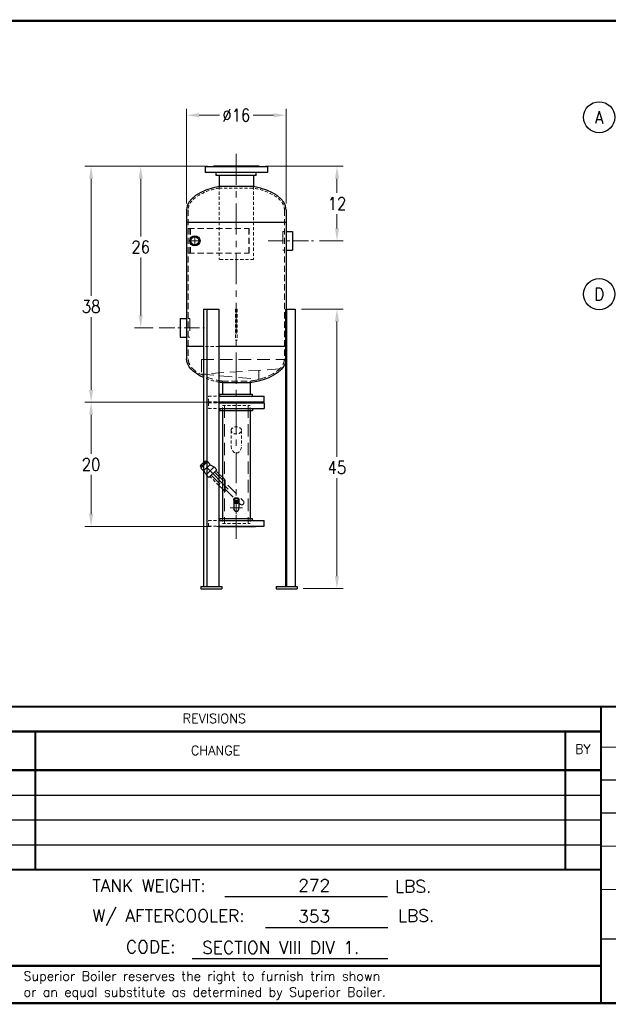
# Model space of a CAD drawing. Extents: x 0 to 254, y 0 to 158.
# Tile 2 of 3: x 92 to 187, y 0 to 158. Entities that reach past the tile are written whole.
import ezdxf
from ezdxf.enums import TextEntityAlignment as Align

# ---------------------------------------------------------------- set-up
doc = ezdxf.new("R2010")
doc.units = 0
doc.header["$LTSCALE"] = 8
doc.header["$MEASUREMENT"] = 0
for name, pattern in [('C', [2, 1.25, -0.25, 0.25, -0.25]), ('CENTER', [2, 1.25, -0.25, 0.25, -0.25]), ('CS', [1, 0.625, -0.125, 0.125, -0.125]), ('CSS', [0.5, 0.3125, -0.0625, 0.0625, -0.0625]), ('H', [0.375, 0.25, -0.125]), ('HS', [0.1875, 0.125, -0.0625]), ('HSS', [0.1025, 0.0625, -0.04])]:
    doc.linetypes.add(name, pattern=pattern)
doc.layers.get('0').update_dxf_attribs({"linetype": 'CONTINUOUS'})
doc.layers.get('DEFPOINTS').update_dxf_attribs({"linetype": 'CONTINUOUS'})
for name, color, linetype, lineweight in [('C', 4, 'C', 13), ('CS', 4, 'CS', 13), ('CSS', 4, 'CSS', 13), ('H', 5, 'H', 13), ('HS', 5, 'HS', 13), ('HSS', 5, 'HSS', 13), ('LEADER', 41, 'CONTINUOUS', 13)]:
    doc.layers.add(name, color=color, linetype=linetype, lineweight=lineweight)
for name, color, linetype in [('D', 2, 'CONTINUOUS'), ('Legs', 1, 'CONTINUOUS'), ('Q', 4, 'CONTINUOUS'), ('X', 1, 'CONTINUOUS')]:
    doc.layers.add(name, color=color, linetype=linetype)
doc.styles.add('094', font='SIMPLEX', dxfattribs={"height": 0.094})
doc.styles.get("Standard").update_dxf_attribs({"font": 'SIMPLEX.shx', "width": 0.875})
doc.dimstyles.get("Standard").update_dxf_attribs({"dimscale": 16, "dimtxt": 0.125, "dimasz": 0.125, "dimexe": 0.0625, "dimexo": 0.0625, "dimgap": 0.04375, "dimtad": 0, "dimtih": 1, "dimtoh": 1, "dimdec": 4, "dimzin": 12, "dimdsep": 46, "dimlunit": 5, "dimtxsty": 'Standard', "dimcen": -0.0625, "dimclrd": 256, "dimclre": 256, "dimclrt": 256, "dimadec": 0, "dimazin": 3, "dimtfac": 0.875, "dimtdec": 4, "dimtofl": 0, "dimtmove": 0, "dimatfit": 2, "dimfxl": 1, "dimtolj": 1, "dimtzin": 12, "dimlwd": 13, "dimlwe": 13, "dimarcsym": 0})

# ---------------------------------------------------------------- blocks, each defined once
blk = doc.blocks.new('*D23')
at = {"layer": 'D', "lineweight": 13, "transparency": 16777216}
for p, q in [((122.43, 134.74), (102.71, 134.74)), ((103.71, 132.74), (103.71, 113.86)), ((103.71, 98.74), (103.71, 110.46)), ((122.99, 96.74), (102.71, 96.74))]:
    blk.add_line(p, q, dxfattribs=at)
at = {"layer": 'D', "transparency": 16777216}
for points in [[(103.38, 132.74), (104.04, 132.74), (103.71, 134.74)], [(103.38, 98.74), (104.04, 98.74), (103.71, 96.74)]]:
    blk.add_solid(points, dxfattribs=at)
at = {"layer": 'DEFPOINTS', "color": 0, "transparency": 16777216}
for p in [(103.71, 134.74), (123.43, 134.74), (123.99, 96.74)]:
    blk.add_point(p, dxfattribs=at)
at = {"layer": 'D', "transparency": 16777216, "insert": (103.71, 112.16), "char_height": 2, "attachment_point": 5}
blk.add_mtext('\\A1;38', dxfattribs=at)
blk = doc.blocks.new('*D24')
at = {"layer": 'D', "lineweight": 13, "transparency": 16777216}
for p, q in [((122.99, 96.74), (102.71, 96.74)), ((103.71, 94.74), (103.71, 88.44)), ((103.71, 78.74), (103.71, 85.04)), ((122.99, 76.74), (102.71, 76.74))]:
    blk.add_line(p, q, dxfattribs=at)
at = {"layer": 'D', "transparency": 16777216}
for points in [[(103.38, 94.74), (104.04, 94.74), (103.71, 96.74)], [(103.38, 78.74), (104.04, 78.74), (103.71, 76.74)]]:
    blk.add_solid(points, dxfattribs=at)
at = {"layer": 'DEFPOINTS', "color": 0, "transparency": 16777216}
for p in [(123.99, 96.74), (103.71, 76.74), (123.99, 76.74)]:
    blk.add_point(p, dxfattribs=at)
at = {"layer": 'D', "transparency": 16777216, "insert": (103.71, 86.74), "char_height": 2, "attachment_point": 5}
blk.add_mtext('\\A1;20', dxfattribs=at)
blk = doc.blocks.new('*D25')
at = {"layer": 'D', "lineweight": 13, "transparency": 16777216}
for p, q in [((137.58, 111.74), (144.28, 111.74)), ((143.28, 109.74), (143.28, 87.94)), ((143.28, 68.74), (143.28, 84.54)), ((137.85, 66.74), (144.28, 66.74))]:
    blk.add_line(p, q, dxfattribs=at)
at = {"layer": 'D', "transparency": 16777216}
for points in [[(142.95, 109.74), (143.62, 109.74), (143.28, 111.74)], [(142.95, 68.74), (143.62, 68.74), (143.28, 66.74)]]:
    blk.add_solid(points, dxfattribs=at)
at = {"layer": 'DEFPOINTS', "color": 0, "transparency": 16777216}
for p in [(136.58, 111.74), (136.85, 66.74), (143.28, 66.74)]:
    blk.add_point(p, dxfattribs=at)
at = {"layer": 'D', "transparency": 16777216, "insert": (143.28, 86.24), "char_height": 2, "attachment_point": 5}
blk.add_mtext('\\A1;45', dxfattribs=at)
blk = doc.blocks.new('*D26')
at = {"layer": 'D', "lineweight": 13, "transparency": 16777216}
for p, q in [((119.09, 128.74), (119.09, 143.96)), ((121.09, 142.96), (124.39, 142.96)), ((133.09, 142.96), (129.79, 142.96)), ((135.09, 128.74), (135.09, 143.96))]:
    blk.add_line(p, q, dxfattribs=at)
at = {"layer": 'D', "transparency": 16777216}
for points in [[(121.09, 143.29), (121.09, 142.62), (119.09, 142.96)], [(133.09, 143.29), (133.09, 142.62), (135.09, 142.96)]]:
    blk.add_solid(points, dxfattribs=at)
at = {"layer": 'DEFPOINTS', "color": 0, "transparency": 16777216}
for p in [(119.09, 142.96), (119.09, 127.74), (135.09, 127.74)]:
    blk.add_point(p, dxfattribs=at)
at = {"layer": 'D', "transparency": 16777216, "insert": (127.09, 142.96), "char_height": 2, "attachment_point": 5}
blk.add_mtext('\\A1;%%C16', dxfattribs=at)
blk = doc.blocks.new('*D27')
at = {"layer": 'D', "lineweight": 13, "transparency": 16777216}
for p, q in [((131.74, 134.74), (144.29, 134.74)), ((143.29, 132.74), (143.29, 130.44)), ((143.29, 124.74), (143.29, 127.04)), ((140.49, 122.74), (144.29, 122.74))]:
    blk.add_line(p, q, dxfattribs=at)
at = {"layer": 'D', "transparency": 16777216}
for points in [[(142.96, 132.74), (143.63, 132.74), (143.29, 134.74)], [(142.96, 124.74), (143.63, 124.74), (143.29, 122.74)]]:
    blk.add_solid(points, dxfattribs=at)
at = {"layer": 'DEFPOINTS', "color": 0, "transparency": 16777216}
for p in [(130.74, 134.74), (139.49, 122.74), (143.29, 122.74)]:
    blk.add_point(p, dxfattribs=at)
at = {"layer": 'D', "transparency": 16777216, "insert": (143.29, 128.74), "char_height": 2, "attachment_point": 5}
blk.add_mtext('\\A1;12', dxfattribs=at)
blk = doc.blocks.new('*D28')
at = {"layer": 'D', "lineweight": 13, "transparency": 16777216}
for p, q in [((122.43, 134.74), (110.7, 134.74)), ((111.7, 132.74), (111.7, 123.44)), ((111.7, 110.74), (111.7, 120.04)), ((113.68, 108.74), (110.7, 108.74))]:
    blk.add_line(p, q, dxfattribs=at)
at = {"layer": 'D', "transparency": 16777216}
for points in [[(111.37, 132.74), (112.03, 132.74), (111.7, 134.74)], [(111.37, 110.74), (112.03, 110.74), (111.7, 108.74)]]:
    blk.add_solid(points, dxfattribs=at)
at = {"layer": 'DEFPOINTS', "color": 0, "transparency": 16777216}
for p in [(123.43, 134.74), (111.7, 108.74), (114.68, 108.74)]:
    blk.add_point(p, dxfattribs=at)
at = {"layer": 'D', "transparency": 16777216, "insert": (111.7, 121.74), "char_height": 2, "attachment_point": 5}
blk.add_mtext('\\A1;26', dxfattribs=at)
blk = doc.blocks.new('F5150')
for p, q in [((-1, -5), (-1, 5)), ((-0.0625, 5), (-1, 5)), ((-0.0625, -5), (-0.0625, 5)), ((-1.5, -3.21875), (-1.5, 3.21875)), ((-1.5, 3.21875), (-1, 3.21875)), ((0, 3.65625), (-0.0625, 3.65625)), ((0, -3.65625), (0, 3.65625)), ((-1.5, -3.21875), (-1, -3.21875)), ((0, -3.65625), (-0.0625, -3.65625)), ((-0.0625, -5), (-1, -5))]:
    blk.add_line(p, q)

msp = doc.modelspace()

# ---------------------------------------------------------------- linework, layer by layer
for p, q in [((124.30444, 133.2365), (124.30444, 131.48695)), ((129.86744, 133.2365), (129.86744, 131.48695)), ((129.86744, 131.48695), (124.30444, 131.48695)), ((119.08594, 127.7365), (119.08594, 103.7365)), ((135.08594, 127.7365), (135.08594, 111.7365)), ((119.08594, 125.7365), (135.08594, 125.7365)), ((135.08594, 124.2365), (136.14594, 124.2365)), ((136.14594, 124.2365), (136.14594, 121.2365)), ((135.08594, 121.2365), (136.14594, 121.2365)), ((118.02594, 110.2365), (119.08594, 110.2365)), ((118.02594, 110.2365), (118.02594, 107.2365)), ((118.02594, 107.2365), (119.08594, 107.2365)), ((121.82095, 105.7365), (119.08594, 105.7365)), ((134.98966, 105.7365), (124.27044, 105.7365)), ((124.83594, 99.89797), (124.83594, 98.0465)), ((129.33594, 99.89797), (124.83594, 99.89797)), ((129.33594, 99.89797), (129.33594, 98.0465)), ((124.27044, 97.7365), (131.58594, 97.7365)), ((124.27044, 96.7965), (131.58594, 96.7965)), ((124.27044, 96.7365), (130.17969, 96.7365)), ((124.27044, 96.7365), (130.17969, 96.7365)), ((124.45969, 97.7365), (124.45969, 98.0465)), ((124.45969, 98.0465), (129.71219, 98.0465)), ((129.71219, 97.7365), (129.71219, 98.0465)), ((131.58594, 96.7965), (131.58594, 97.7365)), ((124.27044, 96.6765), (131.58594, 96.6765)), ((124.27044, 95.7365), (131.58594, 95.7365)), ((124.45969, 95.7365), (124.45969, 95.4265)), ((124.45969, 95.4265), (129.71219, 95.4265)), ((124.83594, 95.4265), (124.83594, 78.0465)), ((129.33594, 95.4265), (129.33594, 78.0465)), ((129.71219, 95.7365), (129.71219, 95.4265)), ((131.58594, 96.6765), (131.58594, 95.7365)), ((124.83594, 84.66635), (124.27044, 85.23185)), ((124.83594, 82.80666), (124.27044, 83.37216)), ((126.66594, 81.09884), (126.66594, 79.7365)), ((127.50594, 81.09884), (127.50594, 79.7365)), ((124.27044, 77.7365), (131.58594, 77.7365)), ((124.45969, 77.7365), (124.45969, 78.0465)), ((124.45969, 78.0465), (129.71219, 78.0465)), ((129.71219, 77.7365), (129.71219, 78.0465)), ((131.58594, 76.7965), (131.58594, 77.7365)), ((124.27044, 76.7965), (131.58594, 76.7965)), ((124.27044, 76.7365), (130.17969, 76.7365)), ((151.43774, 17.11528), (125.2563, 17.11528)), ((151.49671, 12.14116), (131.80269, 12.14116)), ((151.49671, 7.11934), (119.99838, 7.11934))]:
    msp.add_line(p, q)
at = {"linetype": 'CENTER'}
for p, q in [((130.17969, 96.7365), (130.17969, 96.7965)), ((130.17969, 96.7365), (130.17969, 96.6765)), ((130.17969, 76.7365), (130.17969, 76.7965))]:
    msp.add_line(p, q, dxfattribs=at)
for radius in [0.83, 0.639]:
    msp.add_circle((120.41594, 122.7365), radius)
for centre, major_axis, ratio, start_param, end_param in [((127.08594, 127.7365), (-8, 0), 0.5, 5.067492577, 6.283185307), ((127.08594, 127.7365), (-8, 0), 0.5, 3.141592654, 4.357285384), ((127.08594, 81.01045), (-0.42, 0), 0.707106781, 0, 3.141592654), ((127.08594, 80.92206), (-0.42, 0), 0.707106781, 0, 3.141592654), ((127.08594, 80.83368), (-0.42, 0), 0.707106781, 0, 3.141592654), ((127.08594, 80.74529), (-0.42, 0), 0.707106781, 0, 3.141592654), ((127.08594, 79.7365), (0, 0.59397), 0.707106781, 1.570796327, 4.71238898)]:
    msp.add_ellipse(centre, major_axis=major_axis, ratio=ratio, start_param=start_param, end_param=end_param)
at = {"extrusion": (0, 0, -1)}
for start_param, end_param in [(5.430713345, 6.283185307), (3.296895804, 4.42729254), (4.997485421, 5.072029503)]:
    msp.add_ellipse((127.08594, 103.7365), major_axis=(-8, 0), ratio=0.5, start_param=start_param, end_param=end_param, dxfattribs=at)
for major_axis in [(-0.42, 0), (0.273, 0)]:
    msp.add_ellipse((127.08594, 81.09884), major_axis=major_axis, ratio=0.707106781)
at = {"layer": 'C'}
msp.add_line((127.08594, 78.579), (127.08594, 74.7365), dxfattribs=at)
at = {"layer": 'CS'}
for p, q in [((127.08594, 136.7365), (127.08594, 80.894)), ((125.79794, 82.7745), (121.78009, 86.79236))]:
    msp.add_line(p, q, dxfattribs=at)
at = {"layer": 'CSS'}
for p, q in [((132.18695, 122.7365), (139.48695, 122.7365)), ((114.68494, 108.7365), (121.98494, 108.7365))]:
    msp.add_line(p, q, dxfattribs=at)
at = {"layer": 'D'}
for centre in [(185.4917, 142.62465), (185.4917, 114.15282)]:
    msp.add_circle(centre, 2.5, dxfattribs=at)
at = {"layer": 'H'}
for p, q in [((134.58594, 124.2365), (134.58594, 121.2365)), ((119.58594, 110.2365), (119.58594, 107.2365)), ((121.46094, 103.60732), (134.8312, 103.60732)), ((121.46094, 103.60732), (121.46094, 101.29218)), ((134.05033, 102.11064), (121.46094, 101.29218)), ((130.71094, 101.89354), (130.71094, 100.42897)), ((121.46094, 101.29218), (130.71094, 100.42897)), ((125.17294, 96.2365), (125.17294, 77.2365)), ((128.99894, 96.2365), (128.99894, 77.2365)), ((122.04862, 87.27515), (121.86748, 87.09402)), ((121.86748, 86.62124), (122.43001, 87.18376)), ((122.04862, 87.27515), (122.14028, 87.29972)), ((122.14028, 87.29972), (122.28351, 87.15649)), ((122.87195, 86.74182), (122.43001, 87.18376)), ((121.83062, 85.7005), (122.87195, 86.74182)), ((122.28351, 87.15649), (121.86748, 86.74046)), ((121.87482, 85.74469), (121.92289, 85.69662)), ((121.90935, 86.6631), (121.91271, 86.65974)), ((122.06662, 86.9396), (121.9234, 87.08283)), ((122.22098, 87.09395), (122.27746, 87.03122)), ((123.52243, 86.33165), (122.2408, 85.05001)), ((122.28058, 87.03433), (122.28394, 87.03097)), ((123.96437, 85.8897), (122.68274, 84.60807)), ((122.82776, 86.69763), (122.87583, 86.64955)), ((123.43329, 86.3324), (123.47824, 86.28745)), ((123.52243, 86.33165), (123.96437, 85.8897)), ((123.78286, 85.71943), (123.78848, 85.71381)), ((122.24005, 85.13916), (122.285, 85.09421)), ((122.2408, 85.05001), (122.68274, 84.60807)), ((122.85301, 84.78959), (122.85864, 84.78397)), ((123.05839, 84.98372), (127.68337, 80.35875)), ((123.31794, 85.25451), (123.32356, 85.24889)), ((123.58872, 85.51405), (128.2137, 80.88908)), ((125.29794, 84.20435), (125.29794, 82.34466))]:
    msp.add_line(p, q, dxfattribs=at)
for centre, radius, start, end in [((122.19031, 87.0328), 0.27156, 100.6157525, 169.3842475), ((122.39072, 86.18172), 1.01508, 117.4120462, 121.0288802), ((121.83248, 85.6062), 0.12787, 5.7114272, 45), ((123.00192, 85.90612), 1.08105, 195.4062073, 225.1906328), ((122.96625, 86.73997), 0.12787, 225, 264.2885728), ((122.66633, 85.57053), 1.08105, 44.8093672, 74.5937927), ((127.94853, 80.62392), 0.375, 225, 45)]:
    msp.add_arc(centre, radius, start, end, dxfattribs=at)
at = {"layer": 'HS'}
for p, q in [((119.33594, 127.7365), (119.33594, 103.7365)), ((134.83594, 127.7365), (134.83594, 103.7365)), ((119.33594, 124.7365), (129.14497, 124.7365)), ((119.58594, 124.7365), (119.58594, 120.7365)), ((119.70691, 124.7365), (119.70691, 120.7365)), ((129.11176, 124.7365), (129.11176, 120.7365)), ((129.14497, 124.7365), (129.14497, 120.7365)), ((119.33594, 120.7365), (129.14497, 120.7365)), ((135.08594, 111.7365), (135.08594, 103.7365)), ((124.83594, 100.15068), (129.33594, 100.15068))]:
    msp.add_line(p, q, dxfattribs=at)
for points in [[(119.33594, 103.7365), (119.33594, 103.37227), (119.44898, 103.00554), (119.91644, 102.28139), (120.27237, 101.92652), (121.20359, 101.28036), (121.77797, 100.98948), (123.08614, 100.50837), (123.8196, 100.31807), (124.67521, 100.17536), (124.75538, 100.1627), (124.83594, 100.15068)], [(134.83594, 103.7365), (134.83594, 103.37227), (134.7229, 103.00554), (134.25545, 102.28139), (133.89951, 101.92652), (132.96829, 101.28036), (132.39391, 100.98948), (131.08574, 100.50837), (130.35228, 100.31807), (129.49668, 100.17536), (129.41651, 100.1627), (129.33594, 100.15068)]]:
    msp.add_open_spline(points, degree=3, knots=[3.141592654, 3.141592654, 3.141592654, 3.141592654, 3.453795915, 3.453795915, 3.765999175, 3.765999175, 4.078202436, 4.078202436, 4.390405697, 4.390405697, 4.422485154, 4.422485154, 4.422485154, 4.422485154], dxfattribs=at)
at = {"layer": 'HSS'}
for p, q in [((124.30444, 131.48695), (124.30444, 119.7365)), ((124.30444, 131.23261), (129.86744, 131.23261)), ((129.86744, 131.48695), (129.86744, 119.7365)), ((134.58594, 124.2365), (134.83594, 124.2365)), ((134.58594, 121.2365), (134.83594, 121.2365)), ((129.86744, 119.7365), (124.30444, 119.7365)), ((126.96094, 111.7365), (126.96094, 106.7365)), ((127.21094, 111.7365), (126.96094, 111.7365)), ((127.21094, 111.7365), (127.21094, 106.7365)), ((119.33594, 110.2365), (119.58594, 110.2365)), ((119.33594, 107.2365), (119.58594, 107.2365)), ((127.21094, 106.7365), (126.96094, 106.7365)), ((124.27044, 105.7365), (121.82095, 105.7365)), ((124.83594, 100.15068), (124.83594, 99.89797)), ((129.33594, 100.15068), (129.33594, 99.89797)), ((122.58594, 96.7965), (122.58594, 97.7365)), ((122.58594, 97.7365), (124.27044, 97.7365)), ((122.58594, 96.7965), (124.27044, 96.7965)), ((123.99219, 96.7365), (124.27044, 96.7365)), ((123.99219, 96.7365), (124.27044, 96.7365)), ((122.58594, 96.6765), (122.58594, 95.7365)), ((122.58594, 96.6765), (124.27044, 96.6765)), ((122.58594, 95.7365), (124.27044, 95.7365)), ((124.83594, 96.2365), (129.33594, 96.2365)), ((124.83594, 95.4265), (124.83594, 96.2365)), ((129.33594, 95.4265), (129.33594, 96.2365)), ((126.25594, 92.22314), (126.25594, 89.7365)), ((127.91594, 92.22314), (127.91594, 89.7365)), ((124.27044, 85.23185), (123.78848, 85.71381)), ((124.27044, 83.37216), (122.85864, 84.78397)), ((125.29794, 84.20435), (124.83594, 84.66635)), ((125.29794, 82.34466), (124.83594, 82.80666)), ((122.58594, 76.7965), (122.58594, 77.7365)), ((122.58594, 77.7365), (124.27044, 77.7365)), ((124.83594, 78.0465), (124.83594, 77.2365)), ((129.33594, 78.0465), (129.33594, 77.2365)), ((122.58594, 76.7965), (124.27044, 76.7965)), ((123.99219, 76.7365), (124.27044, 76.7365)), ((124.83594, 77.2365), (129.33594, 77.2365))]:
    msp.add_line(p, q, dxfattribs=at)
at = {"layer": 'HSS', "linetype": 'CENTER'}
for p, q in [((123.99219, 96.7365), (123.99219, 96.7965)), ((123.99219, 96.7365), (123.99219, 96.6765)), ((123.99219, 76.7365), (123.99219, 76.7965))]:
    msp.add_line(p, q, dxfattribs=at)
at = {"layer": 'HSS', "extrusion": (0, 0, -1)}
for start_param, end_param in [(3.141592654, 3.296895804), (5.072029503, 5.430713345)]:
    msp.add_ellipse((127.08594, 103.7365), major_axis=(-8, 0), ratio=0.5, start_param=start_param, end_param=end_param, dxfattribs=at)
at = {"layer": 'HSS'}
msp.add_ellipse((127.08594, 92.22314), major_axis=(-0.83, 0), ratio=0.707106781, dxfattribs=at)
msp.add_ellipse((127.08594, 89.7365), major_axis=(0, 1.1738), ratio=0.707106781, start_param=1.570796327, end_param=4.71238898, dxfattribs=at)
for points, knots in [([(124.30444, 131.23261), (123.74309, 131.12653), (123.20714, 130.98833), (121.91014, 130.55366), (121.2148, 130.21134), (120.13405, 129.43826), (119.75073, 129.00881), (119.40257, 128.2968), (119.33594, 128.01626), (119.33594, 127.7365)], [5.073687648, 5.073687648, 5.073687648, 5.073687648, 5.302876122, 5.302876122, 5.673137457, 5.673137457, 6.043398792, 6.043398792, 6.283185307, 6.283185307, 6.283185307, 6.283185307]), ([(134.83594, 127.7365), (134.83594, 128.10075), (134.7229, 128.46748), (134.25543, 129.19164), (133.89949, 129.54652), (132.96824, 130.19268), (132.39385, 130.48356), (131.16805, 130.93436), (130.53579, 131.10631), (129.86744, 131.2326)], [3.141592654, 3.141592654, 3.141592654, 3.141592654, 3.453800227, 3.453800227, 3.7660078, 3.7660078, 4.078215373, 4.078215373, 4.351090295, 4.351090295, 4.351090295, 4.351090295])]:
    msp.add_open_spline(points, degree=3, knots=knots, dxfattribs=at)
at = {"layer": 'LEADER'}
for p, q in [((119.85344, 122.7365), (120.97844, 122.7365)), ((120.41594, 122.174), (120.41594, 123.299)), ((126.08594, 79.7365), (128.08594, 79.7365)), ((127.08594, 78.7365), (127.08594, 80.7365))]:
    msp.add_line(p, q, dxfattribs=at)
at = {"layer": 'Legs'}
for p, q in [((121.82095, 111.7365), (124.27044, 111.7365)), ((121.82095, 111.7365), (121.82095, 67.1115)), ((122.33859, 111.7365), (122.33859, 67.1115)), ((124.27044, 111.7365), (124.27044, 67.1115)), ((134.98966, 111.7365), (136.58065, 111.7365)), ((134.98966, 111.7365), (134.98966, 67.1115)), ((135.16644, 111.7365), (135.16644, 67.1115)), ((136.58065, 111.7365), (136.58065, 67.1115)), ((121.3582, 67.1115), (124.7332, 67.1115)), ((121.3582, 67.1115), (121.3582, 66.7365)), ((121.3582, 66.7365), (124.7332, 66.7365)), ((124.7332, 67.1115), (124.7332, 66.7365)), ((133.47894, 67.1115), (136.85394, 67.1115)), ((133.47894, 67.1115), (133.47894, 66.7365)), ((133.47894, 66.7365), (136.85394, 66.7365)), ((136.85394, 67.1115), (136.85394, 66.7365))]:
    msp.add_line(p, q, dxfattribs=at)
at = {"layer": 'Q'}
for p, q in [((121.29729, 86.52383), (121.27273, 86.43216)), ((121.27273, 86.43216), (121.41596, 86.28894)), ((121.82095, 87.04749), (121.29729, 86.52383)), ((121.38868, 86.14244), (121.82095, 86.57471)), ((121.83062, 85.7005), (121.38868, 86.14244)), ((121.82095, 86.69393), (121.41596, 86.28894)), ((121.4785, 86.35147), (121.54148, 86.28851)), ((121.48962, 86.64905), (121.63285, 86.50582)), ((121.53811, 86.29187), (121.54148, 86.28851))]:
    msp.add_line(p, q, dxfattribs=at)
for centre, radius, start, end in [((121.53965, 86.38214), 0.27156, 100.6157525, 169.3842475), ((122.39072, 86.18172), 1.01508, 124.1463994, 152.5879538)]:
    msp.add_arc(centre, radius, start, end, dxfattribs=at)
at = {"layer": 'X'}
for p, q in [((78.23142, 33.51045), (185.77808, 33.51045)), ((78.23142, 29.51045), (185.77808, 29.51045)), ((78.23142, 25.51045), (185.77808, 25.51045)), ((78.23142, 21.51045), (185.77808, 21.51045)), ((111.77808, 21.51045), (185.77808, 21.51045)), ((111.77808, 21.51045), (185.77808, 21.51045))]:
    msp.add_line(p, q, dxfattribs=at)
at = {"layer": 'X', "const_width": 0.352}
msp.add_lwpolyline([(0, 158.16061), (254.17189, 158.16061), (254.17189, 0), (0, 0)], close=True, dxfattribs=at)
at = {"layer": 'X'}
for points, const_width in [([(-0.22192, 47.73842), (254.17189, 47.73842)], 0.352), ([(185.77808, 0), (185.77808, 47.73842)], 0.352), ([(47.77808, 43.73842), (185.77808, 43.73842)], 0.352), ([(94.73415, 21.51045), (94.73415, 43.73842)], 0.352), ([(180.04942, 21.51045), (180.04942, 43.73842)], 0.352), ([(185.77808, 41.2299), (254.33253, 41.2299)], 0.192), ([(78.23142, 37.51045), (185.77808, 37.51045)], 0.352), ([(185.80508, 35.92879), (254.25144, 35.92879)], 0.192), ([(185.77808, 30.63603), (254.22444, 30.63603)], 0.192), ([(185.77808, 25.29151), (254.33253, 25.29151)], 0.192), ([(78.23142, 21.51045), (185.77808, 21.51045)], 0.352), ([(254.33253, 18.31763), (185.77808, 18.31763)], 0.192), ([(254.32, 10.34061), (185.77808, 10.34061)], 0.192), ([(78.23142, 6.01443), (185.77808, 6.01443)], 0.352)]:
    msp.add_lwpolyline(points, dxfattribs=dict(at, const_width=const_width))

# ---------------------------------------------------------------- block references
at = {"rotation": 90}
msp.add_blockref('F5150', (127.08594, 134.7365), dxfattribs=at)

# ---------------------------------------------------------------- texts
at = {"style": '094'}
for s, height, p in [('TANK WEIGHT:', 2, (103.88797, 17.93675)), ('272', 2, (137.05113, 17.95842)), ('LBS.', 2, (152.64839, 17.80088)), ('W/ AFTERCOOLER:', 2, (103.91064, 13.09849)), ('353', 2, (137.05113, 12.98431)), ('LBS.', 2, (153.11886, 13.09849)), ('CODE: ', 2, (109.32891, 8.07667)), ('SECTION VIII DIV 1.', 2, (121.59643, 7.96249)), ('Superior Boiler reserves the right to furnish trim shown', 1.504, (92.83438, 3.61927)), ('or an equal substitute as determined by Superior Boiler.', 1.504, (92.83438, 1.04098))]:
    msp.add_text(s, height=height, dxfattribs=at).set_placement(p)
at = {"layer": 'D', "width": 0.875}
for s, p in [('A', (185.4917, 142.62465)), ('D', (185.4917, 114.15282))]:
    msp.add_text(s, height=2, dxfattribs=at).set_placement(p, align=Align.MIDDLE)
at = {"layer": 'X', "style": '094'}
for s, p in [('REVISIONS', (123.54447, 45.09853)), ('CHANGE', (123.75227, 39.95526)), ('BY', (182.87507, 40.1666))]:
    msp.add_text(s, height=1.504, dxfattribs=at).set_placement(p, align=Align.CENTER)

# ---------------------------------------------------------------- dimensions: what is measured, and where the dimension line sits
at = {"layer": 'D'}
dim = msp.add_linear_dim(base=(119.08594, 142.95543), p1=(135.08594, 127.7365), p2=(119.08594, 127.7365), text='%%C<>', dimstyle='Standard', dxfattribs=at)
dim.commit()
dim.dimension.update_dxf_attribs({"geometry": '*D26', "text_midpoint": (127.08594, 142.95543)})
for base, p1, p2, picture, middle in [((103.71166, 134.7365), (123.99219, 96.7365), (123.42969, 134.7365), '*D23', (103.71166, 112.15554)), ((143.28336, 66.7365), (136.58065, 111.7365), (136.85394, 66.7365), '*D25', (143.28336, 86.2365))]:
    dim = msp.add_linear_dim(base=base, p1=p1, p2=p2, angle=90, dimstyle='Standard', dxfattribs=at)
    dim.commit()
    dim.dimension.update_dxf_attribs({"geometry": picture, "text_midpoint": middle, "dimtype": 160})
for base, p1, p2, picture, middle in [((111.69975, 108.7365), (123.42969, 134.7365), (114.68494, 108.7365), '*D28', (111.69975, 121.7365)), ((143.29176, 122.7365), (130.74219, 134.7365), (139.48695, 122.7365), '*D27', (143.29176, 128.7365)), ((103.71166, 76.7365), (123.99219, 96.7365), (123.99219, 76.7365), '*D24', (103.71166, 86.7365))]:
    dim = msp.add_linear_dim(base=base, p1=p1, p2=p2, angle=90, dimstyle='Standard', dxfattribs=at)
    dim.commit()
    dim.dimension.update_dxf_attribs({"geometry": picture, "text_midpoint": middle})

doc.saveas('drawing.dxf')
